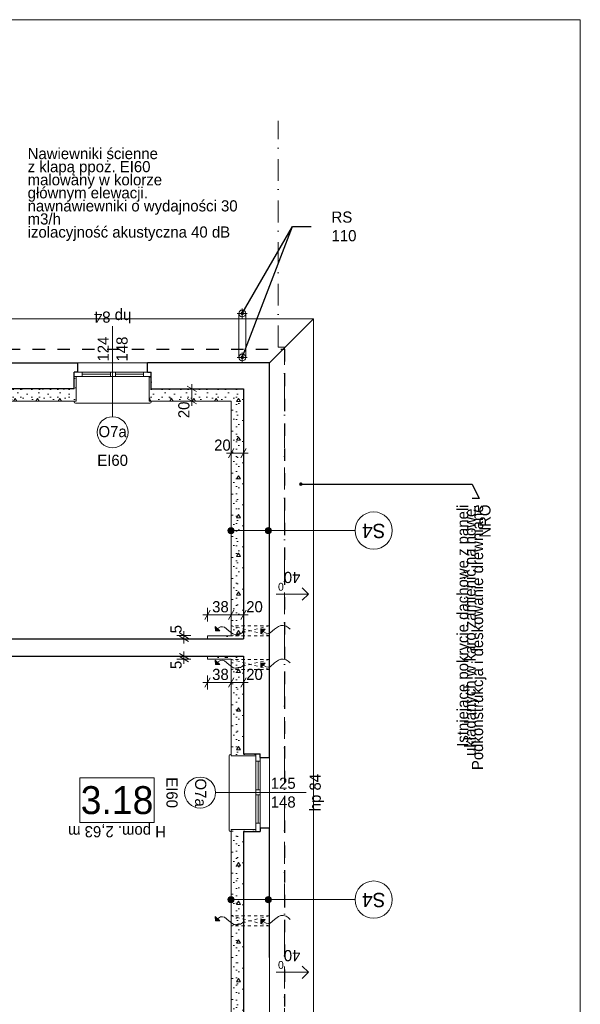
# Model space of a CAD drawing. Extents: x -145259 to -66341, y -2316 to 227384.
# Tile 134 of 143: x -77297 to -68259, y 171111 to 186984. Entities that reach past the tile are written whole.
import ezdxf

# ---------------------------------------------------------------- set-up
doc = ezdxf.new("R2010")
doc.units = 0
doc.header["$MEASUREMENT"] = 0
for name, pattern in [('Dot & Dashed', [670.277762, 352.777767, -176.388884, 0, -141.111112]), ('Hidden Line', [100, 50, -50]), ('Przerywana', [400, 200, -200])]:
    doc.linetypes.add(name, pattern=pattern)
for name, color, linetype in [('A-Okna', 7, 'Continuous'), ('Arch ocieplenie', 7, 'Continuous'), ('Arch opisy', 7, 'Continuous'), ('Arch wymiary', 7, 'Continuous'), ('INWENT ODWODNIENIE', 7, 'Continuous')]:
    doc.layers.add(name, color=color, linetype=linetype)
for name, color, linetype, lineweight in [('A-Okna_Nr_Pióra__21', 7, 'Continuous', 13), ('A-Okna_Nr_Pióra__5', 7, 'Continuous', 13), ('Arch ocieplenie_Nr_Pióra__21', 7, 'Continuous', 13), ('Arch opisy okien_Nr_Pióra__21', 7, 'Continuous', 13), ('Arch opisy_Nr_Pióra__1', 7, 'Continuous', 25), ('Arch opisy_Nr_Pióra__21', 7, 'Continuous', 13), ('ARCH TABELA_Nr_Pióra__21', 7, 'Continuous', 13), ('Arch wymiary_Nr_Pióra__21', 7, 'Continuous', 13), ('Arch wymiary_Nr_Pióra__5', 7, 'Continuous', 13), ('INWENT DACH_Nr_Pióra__21', 7, 'Continuous', 13), ('INWENT ODWODNIENIE_Nr_Pióra__21', 7, 'Continuous', 13), ('INWENT ODWODNIENIE_Nr_Pióra__5', 7, 'Continuous', 13), ('INWENT OPISY_Nr_Pióra__21', 7, 'Continuous', 13), ('INWENT OPISY_Nr_Pióra__5', 7, 'Continuous', 13), ('INWENT. OKNA_Nr_Pióra__21', 7, 'Continuous', 13), ('INWENT.ŚCIANY_Nr_Pióra__1', 7, 'Continuous', 25), ('INWENT.ŚCIANY_Nr_Pióra__20', 1, 'Continuous', 20), ('INWENT.ŚCIANY_Nr_Pióra__21', 7, 'Continuous', 13)]:
    doc.layers.add(name, color=color, linetype=linetype, lineweight=lineweight)
doc.styles.add('GENERATED_STYLE_1', font='txt')
doc.styles.add('GENERATED_STYLE_5', font='txt')
doc.styles.add('GENERATED_STYLE_6', font='txt')
doc.styles.add('GENERATED_STYLE_7', font='txt')
doc.styles.add('GENERATED_STYLE_8', font='txt')
doc.dimstyles.new('GENERATED_STYLE__1', dxfattribs={"dimtxt": 179.999995, "dimasz": 114, "dimexe": 0.18, "dimexo": 0, "dimgap": 0.09, "dimtad": 1, "dimdec": 0, "dimlfac": 0.1, "dimzin": 0, "dimdsep": 46, "dimtxsty": 'GENERATED_STYLE_1', "dimblk": 'ARROWHEAD_2', "dimblk1": 'ARROWHEAD_2', "dimblk2": 'ARROWHEAD_2', "dimcen": 0.09, "dimclrd": 7, "dimclre": 7, "dimclrt": 7, "dimazin": 0, "dimtfac": 1, "dimtdec": 4, "dimtmove": 0, "dimatfit": 3, "dimfxl": 0, "dimtolj": 1, "dimtzin": 0, "dimarcsym": 0})
doc.dimstyles.new('GENERATED_STYLE__2', dxfattribs={"dimtxt": 179.999995, "dimasz": 114, "dimexe": 0.18, "dimexo": 0, "dimgap": 0.09, "dimtad": 1, "dimtih": 1, "dimtoh": 1, "dimdec": 0, "dimlfac": 0.1, "dimzin": 0, "dimdsep": 46, "dimtxsty": 'GENERATED_STYLE_1', "dimblk": 'ARROWHEAD_2', "dimblk1": 'ARROWHEAD_2', "dimblk2": 'ARROWHEAD_2', "dimcen": 0.09, "dimclrd": 7, "dimclre": 7, "dimclrt": 7, "dimazin": 0, "dimtfac": 1, "dimtdec": 4, "dimtmove": 0, "dimatfit": 3, "dimfxl": 0, "dimtolj": 1, "dimtzin": 0, "dimarcsym": 0})
doc.dimstyles.new('GENERATED_STYLE__4', dxfattribs={"dimtxt": 179.999995, "dimasz": 114, "dimexe": 0.18, "dimexo": 0, "dimgap": 0.09, "dimtad": 1, "dimdec": 0, "dimlfac": 0.1, "dimzin": 0, "dimdsep": 46, "dimtxsty": 'GENERATED_STYLE_1', "dimblk": 'ARROWHEAD_2', "dimblk1": 'ARROWHEAD_2', "dimblk2": 'ARROWHEAD_2', "dimcen": 0.09, "dimclrd": 7, "dimclre": 7, "dimclrt": 7, "dimazin": 0, "dimtfac": 1, "dimtdec": 4, "dimtmove": 2, "dimatfit": 3, "dimfxl": 0, "dimtolj": 1, "dimtzin": 0, "dimarcsym": 0})
doc.dimstyles.new('GENERATED_STYLE__9', dxfattribs={"dimtxt": 0.18, "dimasz": 109.44, "dimexe": 0.18, "dimexo": 0.0625, "dimgap": 0.09, "dimtad": 0, "dimtih": 1, "dimtoh": 1, "dimdec": 4, "dimzin": 0, "dimdsep": 46, "dimcen": 0.09, "dimadec": 0, "dimazin": 0, "dimtfac": 1, "dimtdec": 4, "dimtmove": 0, "dimatfit": 3, "dimldrblk": 'ARROWHEAD_11', "dimfxl": 0, "dimtolj": 1, "dimtzin": 0, "dimarcsym": 0})
pattern_1 = [(0, (0, 0), (0, 623.5383), [60, -300]), (0, (180, 311.8), (0, 623.5383), [60, -300]), (60, (0, 0), (-540, 311.7692), [60, -300]), (60, (360, 0), (-540, 311.7692), [60, -300]), (120, (60, 0), (540, 311.7692), [60, -300]), (120, (420, 0), (540, 311.7692), [60, -300]), (0, (0, 60), (0, 120.000005), [0, -120.000005, 0, -180.00001]), (45, (60, 60), (-84.85282, 84.85282), [0, -90, 0, -150.000006])]

# ---------------------------------------------------------------- blocks, each defined once
blk = doc.blocks.new('Ściana_600', base_point=(-76419, 181034))
at = {"layer": 'Arch ocieplenie_Nr_Pióra__21', "linetype": 'Continuous'}
h = blk.add_hatch(dxfattribs=at)
h.set_pattern_fill('Structural_Concrete', color=256, style=0, pattern_type=2)
h.set_pattern_definition(pattern_1)
h.paths.add_polyline_path([(-76389, 180834), (-76389, 181234), (-76419, 181234), (-76419, 181034)], flags=0)
for p, q in [((-76389, 181234), (-76419, 181234)), ((-76419, 181234), (-76419, 181034)), ((-76389, 180834), (-76389, 181234))]:
    blk.add_line(p, q, dxfattribs=at)
blk = doc.blocks.new('Ściana_601', base_point=(-75179, 181034))
at = {"layer": 'Arch ocieplenie_Nr_Pióra__21', "linetype": 'Continuous'}
h = blk.add_hatch(dxfattribs=at)
h.set_pattern_fill('Structural_Concrete', color=256, style=0, pattern_type=2)
h.set_pattern_definition(pattern_1)
h.paths.add_polyline_path([(-75179, 181034), (-75179, 181234), (-75209, 181234), (-75209, 180834)], flags=0)
for p, q in [((-75179, 181234), (-75209, 181234)), ((-75209, 181234), (-75209, 180834)), ((-75179, 181034), (-75179, 181234))]:
    blk.add_line(p, q, dxfattribs=at)
blk = doc.blocks.new('Ściana_602', base_point=(-73689, 175149))
at = {"layer": 'Arch ocieplenie_Nr_Pióra__21', "linetype": 'Continuous'}
h = blk.add_hatch(dxfattribs=at)
h.set_pattern_fill('Structural_Concrete', color=256, style=0, pattern_type=2)
h.set_pattern_definition(pattern_1)
h.paths.add_polyline_path([(-73889, 175119), (-73489, 175119), (-73489, 175149), (-73689, 175149)], flags=0)
for p, q in [((-73889, 175119), (-73489, 175119)), ((-73489, 175149), (-73689, 175149)), ((-73489, 175119), (-73489, 175149))]:
    blk.add_line(p, q, dxfattribs=at)
blk = doc.blocks.new('Ściana_603', base_point=(-73689, 173899))
at = {"layer": 'Arch ocieplenie_Nr_Pióra__21', "linetype": 'Continuous'}
h = blk.add_hatch(dxfattribs=at)
h.set_pattern_fill('Structural_Concrete', color=256, style=0, pattern_type=2)
h.set_pattern_definition(pattern_1)
h.paths.add_polyline_path([(-73689, 173899), (-73489, 173899), (-73489, 173929), (-73889, 173929)], flags=0)
for p, q in [((-73489, 173929), (-73889, 173929)), ((-73689, 173899), (-73489, 173899)), ((-73489, 173899), (-73489, 173929))]:
    blk.add_line(p, q, dxfattribs=at)
blk = doc.blocks.new('Ściana_614', base_point=(-79319, 181034))
at = {"layer": 'Arch ocieplenie_Nr_Pióra__21', "linetype": 'Continuous'}
h = blk.add_hatch(dxfattribs=at)
h.set_pattern_fill('Structural_Concrete', color=256, style=0, pattern_type=2)
h.set_pattern_definition(pattern_1)
h.paths.add_polyline_path([(-79349, 180834), (-76389, 180834), (-76419, 181034), (-79319, 181034)], flags=0)
for p, q in [((-76419, 181034), (-79319, 181034)), ((-79349, 180834), (-76389, 180834))]:
    blk.add_line(p, q, dxfattribs=at)
blk = doc.blocks.new('Ściana_615', base_point=(-75179, 181034))
at = {"layer": 'Arch ocieplenie_Nr_Pióra__21', "linetype": 'Continuous'}
h = blk.add_hatch(dxfattribs=at)
h.set_pattern_fill('Structural_Concrete', color=256, style=0, pattern_type=2)
h.set_pattern_definition(pattern_1)
h.paths.add_polyline_path([(-75209, 180834), (-73889, 180834), (-73689, 181034), (-75179, 181034)], flags=0)
for p, q in [((-73689, 181034), (-75179, 181034)), ((-75209, 180834), (-73889, 180834))]:
    blk.add_line(p, q, dxfattribs=at)
blk = doc.blocks.new('Ściana_616', base_point=(-73689, 181034))
at = {"layer": 'Arch ocieplenie_Nr_Pióra__21', "linetype": 'Continuous'}
h = blk.add_hatch(dxfattribs=at)
h.set_pattern_fill('Structural_Concrete', color=256, style=0, pattern_type=2)
h.set_pattern_definition(pattern_1)
h.paths.add_polyline_path([(-73889, 180834), (-73889, 177054), (-73689, 177004), (-73689, 181034)], flags=0)
for p, q in [((-73689, 177004), (-73689, 181034)), ((-73889, 180834), (-73889, 177054))]:
    blk.add_line(p, q, dxfattribs=at)
blk = doc.blocks.new('Ściana_617', base_point=(-73689, 176724))
at = {"layer": 'Arch ocieplenie_Nr_Pióra__21', "linetype": 'Continuous'}
h = blk.add_hatch(dxfattribs=at)
h.set_pattern_fill('Structural_Concrete', color=256, style=0, pattern_type=2)
h.set_pattern_definition(pattern_1)
h.paths.add_polyline_path([(-73889, 176674), (-73889, 175119), (-73689, 175149), (-73689, 176724)], flags=0)
for p, q in [((-73889, 176674), (-73889, 175119)), ((-73689, 175149), (-73689, 176724))]:
    blk.add_line(p, q, dxfattribs=at)
blk = doc.blocks.new('Ściana_618', base_point=(-73689, 173899))
at = {"layer": 'Arch ocieplenie_Nr_Pióra__21', "linetype": 'Continuous'}
h = blk.add_hatch(dxfattribs=at)
h.set_pattern_fill('Structural_Concrete', color=256, style=0, pattern_type=2)
h.set_pattern_definition(pattern_1)
h.paths.add_polyline_path([(-73889, 173929), (-73889, 170964), (-73689, 170964), (-73689, 173899)], flags=0)
for p, q in [((-73889, 173929), (-73889, 170964)), ((-73689, 170964), (-73689, 173899)), ((-73889, 170964), (-73689, 170964))]:
    blk.add_line(p, q, dxfattribs=at)
blk = doc.blocks.new('Ściana_784', base_point=(-73689, 176724))
at = {"layer": 'Arch ocieplenie_Nr_Pióra__21', "linetype": 'Continuous'}
h = blk.add_hatch(dxfattribs=at)
h.set_pattern_fill('Structural_Concrete', color=256, style=0, pattern_type=2)
h.set_pattern_definition(pattern_1)
h.paths.add_polyline_path([(-73689, 176724), (-74269, 176724), (-74269, 176674), (-73889, 176674)], flags=0)
for p, q in [((-73689, 176724), (-74269, 176724)), ((-74269, 176724), (-74269, 176674)), ((-74269, 176674), (-73889, 176674))]:
    blk.add_line(p, q, dxfattribs=at)
blk = doc.blocks.new('Ściana_785', base_point=(-73689, 177004))
at = {"layer": 'Arch ocieplenie_Nr_Pióra__21', "linetype": 'Continuous'}
h = blk.add_hatch(dxfattribs=at)
h.set_pattern_fill('Structural_Concrete', color=256, style=0, pattern_type=2)
h.set_pattern_definition(pattern_1)
h.paths.add_polyline_path([(-73889, 177054), (-74269, 177054), (-74269, 177004), (-73689, 177004)], flags=0)
for p, q in [((-73889, 177054), (-74269, 177054)), ((-74269, 177054), (-74269, 177004)), ((-74269, 177004), (-73689, 177004))]:
    blk.add_line(p, q, dxfattribs=at)
blk = doc.blocks.new('Linia_108', base_point=(-73160, 177724))
at = {"layer": 'INWENT ODWODNIENIE_Nr_Pióra__21', "linetype": 'Continuous'}
for q in [(-72742, 177824), (-72742, 177624)]:
    blk.add_line((-72642, 177724), q, dxfattribs=at)
at = {"layer": 'INWENT ODWODNIENIE_Nr_Pióra__5', "linetype": 'Continuous'}
blk.add_line((-73160, 177724), (-72642, 177724), dxfattribs=at)
blk = doc.blocks.new('Linia_111', base_point=(-73160, 171628))
at = {"layer": 'INWENT ODWODNIENIE_Nr_Pióra__21', "linetype": 'Continuous'}
for q in [(-72742, 171728), (-72742, 171528)]:
    blk.add_line((-72642, 171628), q, dxfattribs=at)
at = {"layer": 'INWENT ODWODNIENIE_Nr_Pióra__5', "linetype": 'Continuous'}
blk.add_line((-73160, 171628), (-72642, 171628), dxfattribs=at)
blk = doc.blocks.new('Linia_123', base_point=(-73889, 172799))
at = {"layer": 'Arch opisy_Nr_Pióra__21', "linetype": 'Continuous'}
for points in [[(-73839, 172799), (-73843, 172818), (-73853, 172834), (-73870, 172845), (-73889, 172849), (-73908, 172845), (-73924, 172834), (-73935, 172818), (-73939, 172799), (-73935, 172780), (-73924, 172764), (-73908, 172753), (-73889, 172749), (-73870, 172753), (-73853, 172764), (-73843, 172780)], [(-73239, 172799), (-73243, 172818), (-73253, 172834), (-73270, 172845), (-73289, 172849), (-73308, 172845), (-73324, 172834), (-73335, 172818), (-73339, 172799), (-73335, 172780), (-73324, 172764), (-73308, 172753), (-73289, 172749), (-73270, 172753), (-73253, 172764), (-73243, 172780)]]:
    blk.add_hatch(color=256, dxfattribs=at).paths.add_polyline_path(points, flags=0)
blk.add_line((-73839, 172799), (-73339, 172799), dxfattribs=at)
for centre in [(-73889, 172799), (-73289, 172799)]:
    blk.add_circle(centre, 50, dxfattribs=at)
blk = doc.blocks.new('Linia_124', base_point=(-73289, 172799))
at = {"layer": 'Arch opisy_Nr_Pióra__21', "linetype": 'Continuous'}
blk.add_line((-73289, 172799), (-71890, 172799), dxfattribs=at)
blk.add_circle((-71590, 172799), 300, dxfattribs=at)
blk = doc.blocks.new('Linia_125', base_point=(-73889, 178748))
at = {"layer": 'Arch opisy_Nr_Pióra__21', "linetype": 'Continuous'}
for points in [[(-73839, 178748), (-73843, 178767), (-73853, 178784), (-73870, 178794), (-73889, 178798), (-73908, 178794), (-73924, 178784), (-73935, 178767), (-73939, 178748), (-73935, 178729), (-73924, 178713), (-73908, 178702), (-73889, 178698), (-73870, 178702), (-73853, 178713), (-73843, 178729)], [(-73239, 178748), (-73243, 178767), (-73253, 178784), (-73270, 178794), (-73289, 178798), (-73308, 178794), (-73324, 178784), (-73335, 178767), (-73339, 178748), (-73335, 178729), (-73324, 178713), (-73308, 178702), (-73289, 178698), (-73270, 178702), (-73253, 178713), (-73243, 178729)]]:
    blk.add_hatch(color=256, dxfattribs=at).paths.add_polyline_path(points, flags=0)
blk.add_line((-73839, 178748), (-73339, 178748), dxfattribs=at)
for centre in [(-73889, 178748), (-73289, 178748)]:
    blk.add_circle(centre, 50, dxfattribs=at)
blk = doc.blocks.new('Linia_126', base_point=(-73289, 178748))
at = {"layer": 'Arch opisy_Nr_Pióra__21', "linetype": 'Continuous'}
blk.add_line((-73289, 178748), (-71890, 178748), dxfattribs=at)
blk.add_circle((-71590, 178748), 300, dxfattribs=at)
blk = doc.blocks.new('Krzywa_33', base_point=(-72937, 176614))
at = {"layer": 'A-Okna_Nr_Pióra__21', "linetype": 'Continuous'}
blk.add_hatch(color=256, dxfattribs=at).paths.add_polyline_path([(-73407, 176614), (-73337, 176613), (-73408, 176543)], flags=0)
for p, q in [((-73407, 176614), (-73408, 176543)), ((-73337, 176613), (-73408, 176543)), ((-73407, 176614), (-73337, 176613))]:
    blk.add_line(p, q, dxfattribs=at)
at = {"layer": 'A-Okna_Nr_Pióra__5', "linetype": 'Continuous', "flags": 128}
blk.add_lwpolyline([(-72937, 176614), (-72968, 176643), (-73003, 176664), (-73048, 176676), (-73086, 176674), (-73123, 176661), (-73187, 176614), (-73261, 176554), (-73293, 176547), (-73323, 176551), (-73372, 176578)], dxfattribs=at)
blk = doc.blocks.new('Krzywa_34', base_point=(-73673, 176589))
at = {"layer": 'A-Okna_Nr_Pióra__21', "linetype": 'Continuous'}
blk.add_hatch(color=256, dxfattribs=at).paths.add_polyline_path([(-74143, 176589), (-74144, 176660), (-74073, 176590)], flags=0)
for p, q in [((-74143, 176589), (-74144, 176660)), ((-74144, 176660), (-74073, 176590)), ((-74143, 176589), (-74073, 176590))]:
    blk.add_line(p, q, dxfattribs=at)
at = {"layer": 'A-Okna_Nr_Pióra__5', "linetype": 'Continuous', "flags": 128}
blk.add_lwpolyline([(-73673, 176589), (-73704, 176560), (-73739, 176539), (-73784, 176527), (-73822, 176529), (-73859, 176542), (-73923, 176589), (-73997, 176649), (-74029, 176656), (-74059, 176652), (-74108, 176625)], dxfattribs=at)
blk = doc.blocks.new('Krzywa_35', base_point=(-72937, 172480))
at = {"layer": 'A-Okna_Nr_Pióra__21', "linetype": 'Continuous'}
blk.add_hatch(color=256, dxfattribs=at).paths.add_polyline_path([(-73407, 172480), (-73337, 172480), (-73408, 172409)], flags=0)
for p, q in [((-73407, 172480), (-73408, 172409)), ((-73337, 172480), (-73408, 172409)), ((-73407, 172480), (-73337, 172480))]:
    blk.add_line(p, q, dxfattribs=at)
at = {"layer": 'A-Okna_Nr_Pióra__5', "linetype": 'Continuous', "flags": 128}
blk.add_lwpolyline([(-72937, 172480), (-72968, 172509), (-73003, 172531), (-73048, 172543), (-73086, 172540), (-73123, 172527), (-73187, 172480), (-73261, 172421), (-73293, 172413), (-73323, 172417), (-73372, 172445)], dxfattribs=at)
blk = doc.blocks.new('Krzywa_36', base_point=(-73673, 172456))
at = {"layer": 'A-Okna_Nr_Pióra__21', "linetype": 'Continuous'}
blk.add_hatch(color=256, dxfattribs=at).paths.add_polyline_path([(-74143, 172456), (-74144, 172526), (-74073, 172456)], flags=0)
for p, q in [((-74143, 172456), (-74144, 172526)), ((-74144, 172526), (-74073, 172456)), ((-74143, 172456), (-74073, 172456))]:
    blk.add_line(p, q, dxfattribs=at)
at = {"layer": 'A-Okna_Nr_Pióra__5', "linetype": 'Continuous', "flags": 128}
blk.add_lwpolyline([(-73673, 172456), (-73704, 172427), (-73739, 172405), (-73784, 172393), (-73822, 172396), (-73859, 172409), (-73923, 172456), (-73997, 172515), (-74029, 172523), (-74059, 172519), (-74108, 172491)], dxfattribs=at)
blk = doc.blocks.new('Krzywa_37', base_point=(-72937, 177157))
at = {"layer": 'A-Okna_Nr_Pióra__21', "linetype": 'Continuous'}
blk.add_hatch(color=256, dxfattribs=at).paths.add_polyline_path([(-73407, 177157), (-73337, 177156), (-73408, 177086)], flags=0)
for p, q in [((-73407, 177157), (-73408, 177086)), ((-73337, 177156), (-73408, 177086)), ((-73407, 177157), (-73337, 177156))]:
    blk.add_line(p, q, dxfattribs=at)
at = {"layer": 'A-Okna_Nr_Pióra__5', "linetype": 'Continuous', "flags": 128}
blk.add_lwpolyline([(-72937, 177157), (-72968, 177186), (-73003, 177207), (-73048, 177219), (-73086, 177217), (-73123, 177204), (-73187, 177157), (-73261, 177097), (-73293, 177090), (-73323, 177094), (-73372, 177121)], dxfattribs=at)
blk = doc.blocks.new('Krzywa_38', base_point=(-73673, 177133))
at = {"layer": 'A-Okna_Nr_Pióra__21', "linetype": 'Continuous'}
blk.add_hatch(color=256, dxfattribs=at).paths.add_polyline_path([(-74143, 177133), (-74144, 177203), (-74073, 177133)], flags=0)
for p, q in [((-74143, 177133), (-74144, 177203)), ((-74144, 177203), (-74073, 177133)), ((-74143, 177133), (-74073, 177133))]:
    blk.add_line(p, q, dxfattribs=at)
at = {"layer": 'A-Okna_Nr_Pióra__5', "linetype": 'Continuous', "flags": 128}
blk.add_lwpolyline([(-73673, 177133), (-73704, 177103), (-73739, 177082), (-73784, 177070), (-73822, 177072), (-73859, 177085), (-73923, 177133), (-73997, 177192), (-74029, 177199), (-74059, 177195), (-74108, 177168)], dxfattribs=at)
blk = doc.blocks.new('*D1634')
at = {"layer": 'Arch wymiary_Nr_Pióra__5', "linetype": 'Continuous'}
for p, q in [((-74522, 181034), (-74522, 181107)), ((-74409, 181034), (-74634, 181034)), ((-74447, 180990), (-74597, 181077)), ((-74522, 180834), (-74522, 181034)), ((-74409, 180834), (-74634, 180834)), ((-74597, 180877), (-74447, 180790)), ((-74522, 180760), (-74522, 180834))]:
    blk.add_line(p, q, dxfattribs=at)
at = {"layer": 'Arch wymiary_Nr_Pióra__21', "insert": (-74558, 180560), "char_height": 180, "attachment_point": 7, "rotation": 90, "style": 'GENERATED_STYLE_1'}
blk.add_mtext('{20}', dxfattribs=at)
blk = doc.blocks.new('ARROWHEAD_2')
at = {"color": 0, "linetype": 'Continuous', "lineweight": 0}
for p, q in [((0, 0), (-1, 0)), ((-0.38, -0.66), (0.38, 0.66))]:
    blk.add_line(p, q, dxfattribs=at)
blk = doc.blocks.new('*D1635')
at = {"layer": 'Arch wymiary_Nr_Pióra__5', "linetype": 'Continuous'}
for p, q in [((-73962, 179997), (-73889, 179997)), ((-73845, 180072), (-73932, 179922)), ((-73889, 179884), (-73889, 180109)), ((-73889, 179997), (-73689, 179997)), ((-73732, 179922), (-73645, 180072)), ((-73689, 179884), (-73689, 180109)), ((-73689, 179997), (-73615, 179997))]:
    blk.add_line(p, q, dxfattribs=at)
at = {"layer": 'Arch wymiary_Nr_Pióra__21', "insert": (-74162, 180033), "char_height": 180, "attachment_point": 7, "style": 'GENERATED_STYLE_1'}
blk.add_mtext('{20}', dxfattribs=at)
blk = doc.blocks.new('*D1636')
at = {"layer": 'Arch wymiary_Nr_Pióra__5', "linetype": 'Continuous'}
for p, q in [((-74225, 177467), (-74312, 177317)), ((-74269, 177280), (-74269, 177505)), ((-73845, 177467), (-73932, 177317)), ((-73889, 177280), (-73889, 177505)), ((-74342, 177392), (-74269, 177392)), ((-74269, 177392), (-73889, 177392))]:
    blk.add_line(p, q, dxfattribs=at)
at = {"layer": 'Arch wymiary_Nr_Pióra__21', "char_height": 180, "attachment_point": 7, "style": 'GENERATED_STYLE_1'}
for s, insert in [('{38}', (-74194, 177428)), ('{20}', (-73645, 177428))]:
    blk.add_mtext(s, dxfattribs=dict(at, insert=insert))
blk = doc.blocks.new('*D1637')
at = {"layer": 'Arch wymiary_Nr_Pióra__5', "linetype": 'Continuous'}
for p, q in [((-73845, 177467), (-73932, 177317)), ((-73889, 177280), (-73889, 177505)), ((-73732, 177317), (-73645, 177467)), ((-73689, 177280), (-73689, 177505)), ((-73889, 177392), (-73689, 177392)), ((-73689, 177392), (-73615, 177392))]:
    blk.add_line(p, q, dxfattribs=at)
at = {"layer": 'Arch wymiary_Nr_Pióra__21', "char_height": 180, "attachment_point": 7, "style": 'GENERATED_STYLE_1'}
for s, insert in [('{38}', (-74194, 177428)), ('{20}', (-73645, 177428))]:
    blk.add_mtext(s, dxfattribs=dict(at, insert=insert))
blk = doc.blocks.new('*D1638')
at = {"layer": 'Arch wymiary_Nr_Pióra__5', "linetype": 'Continuous'}
for p, q in [((-74225, 176376), (-74312, 176226)), ((-74269, 176188), (-74269, 176413)), ((-73845, 176376), (-73932, 176226)), ((-73889, 176188), (-73889, 176413)), ((-74342, 176301), (-74269, 176301)), ((-74269, 176301), (-73889, 176301))]:
    blk.add_line(p, q, dxfattribs=at)
at = {"layer": 'Arch wymiary_Nr_Pióra__21', "char_height": 180, "attachment_point": 7, "style": 'GENERATED_STYLE_1'}
for s, insert in [('{38}', (-74194, 176337)), ('{20}', (-73645, 176337))]:
    blk.add_mtext(s, dxfattribs=dict(at, insert=insert))
blk = doc.blocks.new('*D1639')
at = {"layer": 'Arch wymiary_Nr_Pióra__5', "linetype": 'Continuous'}
for p, q in [((-73845, 176376), (-73932, 176226)), ((-73889, 176188), (-73889, 176413)), ((-73732, 176226), (-73645, 176376)), ((-73689, 176188), (-73689, 176413)), ((-73889, 176301), (-73689, 176301)), ((-73689, 176301), (-73615, 176301))]:
    blk.add_line(p, q, dxfattribs=at)
at = {"layer": 'Arch wymiary_Nr_Pióra__21', "char_height": 180, "attachment_point": 7, "style": 'GENERATED_STYLE_1'}
for s, insert in [('{38}', (-74194, 176337)), ('{20}', (-73645, 176337))]:
    blk.add_mtext(s, dxfattribs=dict(at, insert=insert))
blk = doc.blocks.new('*D1640')
at = {"layer": 'Arch wymiary_Nr_Pióra__5', "linetype": 'Continuous'}
for p, q in [((-74536, 176724), (-74761, 176724)), ((-74536, 176674), (-74761, 176674)), ((-74723, 176767), (-74573, 176680)), ((-74573, 176630), (-74723, 176717)), ((-74648, 176724), (-74648, 176797)), ((-74648, 176674), (-74648, 176724)), ((-74648, 176600), (-74648, 176674))]:
    blk.add_line(p, q, dxfattribs=at)
at = {"layer": 'Arch wymiary_Nr_Pióra__21', "insert": (-74684, 176515), "char_height": 180, "attachment_point": 7, "rotation": 90, "style": 'GENERATED_STYLE_1'}
blk.add_mtext('{5}', dxfattribs=at)
blk = doc.blocks.new('*D1641')
at = {"layer": 'Arch wymiary_Nr_Pióra__5', "linetype": 'Continuous'}
for p, q in [((-74536, 177054), (-74761, 177054)), ((-74536, 177004), (-74761, 177004)), ((-74723, 177097), (-74573, 177010)), ((-74573, 176960), (-74723, 177047)), ((-74648, 177054), (-74648, 177127)), ((-74648, 177004), (-74648, 177054)), ((-74648, 176930), (-74648, 177004))]:
    blk.add_line(p, q, dxfattribs=at)
at = {"layer": 'Arch wymiary_Nr_Pióra__21', "insert": (-74684, 177091), "char_height": 180, "attachment_point": 7, "rotation": 90, "style": 'GENERATED_STYLE_1'}
blk.add_mtext('{5}', dxfattribs=at)
blk = doc.blocks.new('ARROWHEAD_11')
at = {"color": 0, "linetype": 'Continuous', "lineweight": 0}
blk.add_line((0, 0), (-1, 0), dxfattribs=at)
at = {"color": 0, "linetype": 'Continuous', "lineweight": 0, "const_width": 0.25, "flags": 128}
blk.add_lwpolyline([(-0.125, 0, 1), (0.125, 0, 1)], format="xyb", close=True, dxfattribs=at)

msp = doc.modelspace()

# ---------------------------------------------------------------- linework, layer by layer
at = {"layer": 'A-Okna_Nr_Pióra__5', "linetype": 'Hidden Line'}
for p, q in [((-73268.7, 177213.6), (-73888.7, 177213.6)), ((-73888.7, 177053.6), (-73888.7, 177213.6)), ((-73268.7, 177213.6), (-73888.7, 177053.6)), ((-73268.7, 177053.6), (-73888.7, 177213.6)), ((-73268.7, 177053.6), (-73268.7, 177213.6)), ((-73268.7, 177053.6), (-73888.7, 177053.6)), ((-73268.7, 176670.3), (-73888.7, 176670.3)), ((-73888.7, 176510.3), (-73888.7, 176670.3)), ((-73268.7, 176670.3), (-73888.7, 176510.3)), ((-73268.7, 176510.3), (-73888.7, 176670.3)), ((-73268.7, 176510.3), (-73268.7, 176670.3)), ((-73268.7, 176510.3), (-73888.7, 176510.3)), ((-73268.7, 172536.9), (-73888.7, 172536.9)), ((-73888.7, 172376.9), (-73888.7, 172536.9)), ((-73268.7, 172536.9), (-73888.7, 172376.9)), ((-73268.7, 172376.9), (-73888.7, 172536.9)), ((-73268.7, 172376.9), (-73268.7, 172536.9)), ((-73268.7, 172376.9), (-73888.7, 172376.9))]:
    msp.add_line(p, q, dxfattribs=at)
at = {"layer": 'Arch opisy okien_Nr_Pióra__21', "linetype": 'Continuous'}
for centre in [(-75798.7, 180333.6), (-74388.7, 174523.6)]:
    msp.add_circle(centre, 250, dxfattribs=at)
at = {"layer": 'Arch opisy_Nr_Pióra__21', "linetype": 'Continuous'}
for p, q in [((-75127.3, 174764.2), (-76327.3, 174764.2)), ((-76327.3, 174764.2), (-76327.3, 174044.2)), ((-75127.3, 174044.2), (-75127.3, 174764.2)), ((-76327.3, 174044.2), (-75127.3, 174044.2))]:
    msp.add_line(p, q, dxfattribs=at)
at = {"layer": 'ARCH TABELA_Nr_Pióra__21', "linetype": 'Continuous'}
for p, q in [((-143258.7, 186983.6), (-68258.7, 186983.6)), ((-68258.7, 186983.6), (-68258.7, 157283.6))]:
    msp.add_line(p, q, dxfattribs=at)
at = {"layer": 'INWENT DACH_Nr_Pióra__21', "linetype": 'Continuous'}
for p, q in [((-72558.7, 182163.6), (-88498.7, 182163.6)), ((-73268.7, 181453.6), (-72558.7, 182163.6)), ((-72558.7, 166883.6), (-72558.7, 182163.6))]:
    msp.add_line(p, q, dxfattribs=at)
at = {"layer": 'INWENT ODWODNIENIE_Nr_Pióra__21', "linetype": 'Continuous'}
for p, q in [((-73628.7, 182248.6), (-73788.7, 182248.6)), ((-73763.7, 182248.6), (-73763.7, 181538.6)), ((-73708.7, 182168.6), (-73708.7, 182328.6)), ((-73653.7, 181538.6), (-73653.7, 182248.6)), ((-73708.7, 181458.6), (-73708.7, 181618.6)), ((-73628.7, 181538.6), (-73788.7, 181538.6))]:
    msp.add_line(p, q, dxfattribs=at)
for centre in [(-73708.7, 182248.6), (-73708.7, 181538.6)]:
    msp.add_circle(centre, 55, dxfattribs=at)
at = {"layer": 'INWENT OPISY_Nr_Pióra__21', "linetype": 'Continuous'}
for p, q in [((-75798.7, 180583.6), (-75798.7, 182043.6)), ((-74138.7, 174523.6), (-72678.7, 174523.6))]:
    msp.add_line(p, q, dxfattribs=at)
at = {"layer": 'INWENT. OKNA_Nr_Pióra__21', "linetype": 'Continuous'}
for p, q in [((-76418.7, 181303.6), (-75178.7, 181303.6)), ((-76288.7, 181303.6), (-76288.7, 181233.6)), ((-76288.7, 181268.6), (-75833.7, 181268.6)), ((-75833.7, 181303.6), (-75833.7, 181233.6)), ((-75753.7, 181303.6), (-75753.7, 181233.6)), ((-75753.7, 181268.6), (-75298.7, 181268.6)), ((-75298.7, 181303.6), (-75298.7, 181233.6)), ((-75178.7, 181233.6), (-76418.7, 181233.6)), ((-76418.7, 180823.6), (-76418.7, 180833.6)), ((-75198.7, 180803.6), (-76398.7, 180803.6)), ((-75178.7, 180823.6), (-75178.7, 180833.6)), ((-73918.7, 173918.6), (-73918.7, 175118.6)), ((-73898.7, 175138.6), (-73888.7, 175138.6)), ((-73488.7, 175148.6), (-73488.7, 173898.6)), ((-73418.7, 173898.6), (-73418.7, 175148.6)), ((-73418.7, 175028.6), (-73488.7, 175028.6)), ((-73453.7, 174568.6), (-73453.7, 175028.6)), ((-73418.7, 174568.6), (-73488.7, 174568.6)), ((-73418.7, 174488.6), (-73488.7, 174488.6)), ((-73453.7, 174028.6), (-73453.7, 174488.6)), ((-73418.7, 174028.6), (-73488.7, 174028.6)), ((-73898.7, 173898.6), (-73888.7, 173898.6))]:
    msp.add_line(p, q, dxfattribs=at)
for centre, start, end in [((-76398.7, 180823.6), 180, 270), ((-75198.7, 180823.6), 270, 0), ((-73898.7, 175118.6), 90, 180), ((-73898.7, 173918.6), 180, 270)]:
    msp.add_arc(centre, 20, start, end, dxfattribs=at)
at = {"layer": 'INWENT.ŚCIANY_Nr_Pióra__1', "linetype": 'Przerywana'}
for p, q in [((-87888.7, 181673.6), (-73028.7, 181673.6)), ((-73028.7, 181673.6), (-73028.7, 167373.6))]:
    msp.add_line(p, q, dxfattribs=at)
at = {"layer": 'INWENT.ŚCIANY_Nr_Pióra__1', "linetype": 'Continuous'}
for p, q in [((-79378.7, 181453.6), (-76358.7, 181453.6)), ((-76358.7, 181303.6), (-76358.7, 181453.6)), ((-73268.7, 181453.6), (-75238.7, 181453.6)), ((-75238.7, 181303.6), (-75238.7, 181453.6)), ((-73268.7, 175088.6), (-73268.7, 181453.6)), ((-76418.7, 181033.6), (-76418.7, 181303.6)), ((-76358.7, 181303.6), (-76418.7, 181303.6)), ((-75238.7, 181303.6), (-75178.7, 181303.6)), ((-75178.7, 181033.6), (-75178.7, 181303.6)), ((-76418.7, 181033.6), (-79318.7, 181033.6)), ((-75178.7, 181033.6), (-73688.7, 181033.6)), ((-73688.7, 181033.6), (-73688.7, 177003.6)), ((-77668.7, 177003.6), (-73688.7, 177003.6)), ((-77668.7, 176723.6), (-73688.7, 176723.6)), ((-73688.7, 176723.6), (-73688.7, 175148.6)), ((-73688.7, 175148.6), (-73418.7, 175148.6)), ((-73418.7, 175088.6), (-73418.7, 175148.6)), ((-73418.7, 175088.6), (-73268.7, 175088.6)), ((-73688.7, 173898.6), (-73418.7, 173898.6)), ((-73688.7, 173898.6), (-73688.7, 170963.6)), ((-73418.7, 173958.6), (-73268.7, 173958.6)), ((-73418.7, 173958.6), (-73418.7, 173898.6)), ((-73268.7, 171863.6), (-73268.7, 173958.6))]:
    msp.add_line(p, q, dxfattribs=at)
at = {"layer": 'INWENT.ŚCIANY_Nr_Pióra__20', "linetype": 'Dot & Dashed'}
for p, q in [((-73128.7, 181703.6), (-73128.7, 185354.5)), ((-73028.7, 181703.6), (-73128.7, 181703.6)), ((-73028.7, 167343.6), (-73028.7, 181703.6))]:
    msp.add_line(p, q, dxfattribs=at)
at = {"layer": 'INWENT.ŚCIANY_Nr_Pióra__20', "linetype": 'Continuous'}
msp.add_line((-73268.7, 167593.6), (-73268.7, 171863.6), dxfattribs=at)
at = {"layer": 'INWENT.ŚCIANY_Nr_Pióra__21', "linetype": 'Continuous'}
for p, q in [((-76358.7, 181453.6), (-75238.7, 181453.6)), ((-73268.7, 173958.6), (-73268.7, 175088.6))]:
    msp.add_line(p, q, dxfattribs=at)

# ---------------------------------------------------------------- block references
at = {"layer": 'A-Okna', "linetype": 'Continuous'}
for name, p in [('Krzywa_38', (-73672.8, 177132.5)), ('Krzywa_37', (-72936.9, 177156.9)), ('Krzywa_33', (-72936.9, 176613.6)), ('Krzywa_34', (-73672.8, 176589.2)), ('Krzywa_35', (-72936.9, 172480.1)), ('Krzywa_36', (-73672.8, 172455.8))]:
    msp.add_blockref(name, p, dxfattribs=at)
at = {"layer": 'Arch ocieplenie'}
for name, p in [('Ściana_600', (-76418.7, 181033.6)), ('Ściana_601', (-75178.7, 181033.6)), ('Ściana_614', (-79318.7, 181033.6)), ('Ściana_615', (-75178.7, 181033.6)), ('Ściana_616', (-73688.7, 181033.6)), ('Ściana_785', (-73688.7, 177003.6)), ('Ściana_784', (-73688.7, 176723.6)), ('Ściana_617', (-73688.7, 176723.6)), ('Ściana_602', (-73688.7, 175148.6)), ('Ściana_603', (-73688.7, 173898.6)), ('Ściana_618', (-73688.7, 173898.6))]:
    msp.add_blockref(name, p, dxfattribs=at)
at = {"layer": 'Arch opisy', "linetype": 'Continuous'}
for name, p in [('Linia_126', (-73288.7, 178748.2)), ('Linia_125', (-73888.7, 178748.2)), ('Linia_124', (-73288.7, 172799.1)), ('Linia_123', (-73888.7, 172799.1))]:
    msp.add_blockref(name, p, dxfattribs=at)
at = {"layer": 'INWENT ODWODNIENIE', "linetype": 'Continuous'}
for name, p in [('Linia_108', (-73160.3, 177724.1)), ('Linia_111', (-73160.3, 171628))]:
    msp.add_blockref(name, p, dxfattribs=at)

# ---------------------------------------------------------------- texts
at = {"layer": 'Arch opisy okien_Nr_Pióra__21', "linetype": 'Continuous', "char_height": 180, "attachment_point": 2, "style": 'GENERATED_STYLE_8'}
for s, insert in [('{O7a}', (-75798.7, 180433.9)), ('{EI60}', (-75798.7, 179971.1))]:
    msp.add_mtext(s, dxfattribs=dict(at, insert=insert))
at = {"layer": 'Arch opisy okien_Nr_Pióra__21', "linetype": 'Continuous', "char_height": 180, "attachment_point": 2, "rotation": 270, "style": 'GENERATED_STYLE_8'}
for s, insert in [('{EI60}', (-74751.2, 174523.6)), ('{O7a}', (-74288.5, 174523.6))]:
    msp.add_mtext(s, dxfattribs=dict(at, insert=insert))
at = {"layer": 'Arch opisy_Nr_Pióra__1', "linetype": 'Continuous', "char_height": 230, "attachment_point": 2, "rotation": 180, "style": 'GENERATED_STYLE_6'}
for insert in [(-71589.7, 178626.8), (-71589.7, 172677.7)]:
    msp.add_mtext('{S4}', dxfattribs=dict(at, insert=insert))
at = {"layer": 'Arch opisy_Nr_Pióra__1', "linetype": 'Continuous', "insert": (-75727.3, 174171.3), "char_height": 450, "attachment_point": 8, "style": 'GENERATED_STYLE_5'}
msp.add_mtext('{3.18}', dxfattribs=at)
at = {"layer": 'Arch opisy_Nr_Pióra__21', "linetype": 'Continuous', "insert": (-77168.7, 184166.1), "char_height": 180, "width": 3752.48, "attachment_point": 4, "line_spacing_factor": 0.70251, "style": 'GENERATED_STYLE_6'}
msp.add_mtext('{Nawiewniki ścienne\\Pz klapą ppoż. EI60\\Pmalowany w kolorze \\Pgłównym elewacji.\\Pnawnawiewniki o wydajności 30 m3/h \\Pizolacyjność akustyczna 40 dB}', dxfattribs=at)
at = {"layer": 'Arch opisy_Nr_Pióra__21', "linetype": 'Continuous', "insert": (-69974.5, 179168), "char_height": 180, "width": 4516.52, "attachment_point": 6, "rotation": 90, "line_spacing_factor": 0.398638, "style": 'GENERATED_STYLE_6'}
msp.add_mtext('{Istniejące pokrycie dachowe z paneli\\Pukładanych w karo zamienić na nowe.\\PPodkonstrukcja i deskowanie drewniane NRO}', dxfattribs=at)
at = {"layer": 'INWENT OPISY_Nr_Pióra__21', "linetype": 'Continuous', "insert": (-72269.3, 183650.2), "char_height": 180, "width": 692.895, "attachment_point": 4, "style": 'GENERATED_STYLE_6'}
msp.add_mtext('{RS 110}', dxfattribs=at)
msp.add_mtext('{RS 110}', dxfattribs=at)
at = {"layer": 'INWENT OPISY_Nr_Pióra__21', "linetype": 'Continuous', "insert": (-75727.3, 173803.4), "char_height": 180, "attachment_point": 2, "rotation": 180, "style": 'GENERATED_STYLE_7'}
msp.add_mtext('{H pom. 2,63 m}', dxfattribs=at)
at = {"layer": 'INWENT OPISY_Nr_Pióra__5', "linetype": 'Continuous', "char_height": 180, "attachment_point": 2, "style": 'GENERATED_STYLE_7'}
for s, insert, rotation in [('{hp 84}', (-75798.7, 182099.3), 180), ('{40\\A1{\\H0.7x;\\S0^  ;}}', (-72951.9, 177779.7), 180), ('{hp 84}', (-72623.1, 174523.6), 90), ('{40\\A1{\\H0.7x;\\S0^  ;}}', (-72951.9, 171683.7), 180)]:
    msp.add_mtext(s, dxfattribs=dict(at, insert=insert, rotation=rotation))
at = {"layer": 'INWENT OPISY_Nr_Pióra__5', "linetype": 'Continuous', "insert": (-76039.9, 181673.6), "char_height": 180, "width": 1346.334, "attachment_point": 2, "rotation": 90, "line_spacing_factor": 1.008888, "style": 'GENERATED_STYLE_7'}
msp.add_mtext('{124\\P148}', dxfattribs=at)
at = {"layer": 'INWENT OPISY_Nr_Pióra__5', "linetype": 'Continuous', "insert": (-73048.7, 174764.8), "char_height": 180, "width": 1346.334, "attachment_point": 2, "line_spacing_factor": 1.008888, "style": 'GENERATED_STYLE_7'}
msp.add_mtext('{125\\P148}', dxfattribs=at)

# ---------------------------------------------------------------- dimensions: what is measured, and where the dimension line sits
at = {"layer": 'Arch wymiary', "linetype": 'Continuous'}
for base, p1, p2, dimstyle, picture, middle in [((-74521.9, 180833.6), (-74433.7, 180833.6), (-74433.7, 181033.6), 'GENERATED_STYLE__1', '*D1634', (-74647.9, 180696.4)), ((-74648, 177003.6), (-73978.7, 177003.6), (-73978.7, 177053.6), 'GENERATED_STYLE__4', '*D1641', (-74774, 177159.2)), ((-74648, 176673.6), (-73978.7, 176673.6), (-73978.7, 176723.6), 'GENERATED_STYLE__1', '*D1640', (-74774, 176583.3))]:
    dim = msp.add_linear_dim(base=base, p1=p1, p2=p2, angle=90, dimstyle=dimstyle, dxfattribs=at)
    dim.commit()
    dim.dimension.update_dxf_attribs({"geometry": picture, "text_midpoint": middle})
for base, p1, p2, picture, middle in [((-73888.7, 179996.9), (-73888.7, 179018.6), (-73688.7, 179018.6), '*D1635', (-74025.9, 180122.9)), ((-74268.7, 177392.4), (-74268.7, 177053.6), (-73888.7, 179018.6), '*D1636', (-74057.3, 177518.4)), ((-74268.7, 177392.4), (-73888.7, 179018.6), (-73688.7, 179018.6), '*D1637', (-73508.8, 177518.4)), ((-74268.7, 176300.8), (-74268.7, 176673.6), (-73888.7, 175936.1), '*D1638', (-74057.3, 176426.8)), ((-74268.7, 176300.8), (-73888.7, 175936.1), (-73688.7, 175936.1), '*D1639', (-73508.8, 176426.8))]:
    dim = msp.add_linear_dim(base=base, p1=p1, p2=p2, dimstyle='GENERATED_STYLE__2', dxfattribs=at)
    dim.commit()
    dim.dimension.update_dxf_attribs({"geometry": picture, "text_midpoint": middle})

# ---------------------------------------------------------------- leaders
at = {"layer": 'Arch opisy_Nr_Pióra__21', "linetype": 'Continuous', "annotation_type": 0, "has_hookline": 1, "hookline_direction": 1, "text_width": 4491.4}
msp.add_leader([(-72764.4, 179496.1), (-70000.3, 179496.1), (-69890.8, 179265.1), (-70000.3, 179265.1)], dimstyle='GENERATED_STYLE__9', dxfattribs=at)
at = {"layer": 'INWENT OPISY_Nr_Pióra__21', "linetype": 'Continuous', "annotation_type": 0, "has_hookline": 1, "hookline_direction": 1, "text_width": 437.1}
for points in [[(-73708.7, 182248.6), (-72900.1, 183649.2), (-72597, 183649.2)], [(-73708.7, 181538.6), (-72900.1, 183649.2), (-72597, 183649.2)]]:
    msp.add_leader(points, dimstyle='GENERATED_STYLE__9', dxfattribs=at)

doc.saveas('drawing.dxf')
